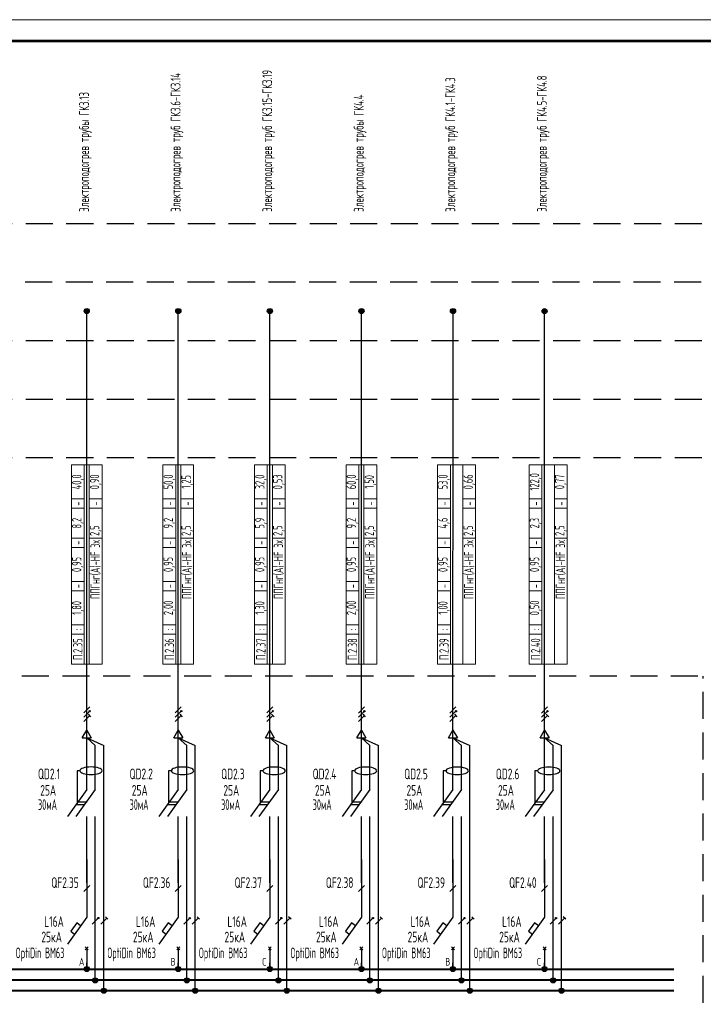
# Model space of a CAD drawing. Header units: millimetres. Extents: x -101899 to 582947, y -77476 to 345289.
# Tile 81 of 100: x 212570 to 228622, y 128229 to 151348. Entities that reach past the tile are written whole.
import ezdxf
from ezdxf.enums import TextEntityAlignment as Align

# ---------------------------------------------------------------- set-up
doc = ezdxf.new("R2010")
doc.units = ezdxf.units.MM
doc.linetypes.add('штриховая2', pattern=[9.525, 6.35, -3.175])
doc.layers.get('Defpoints').update_dxf_attribs({"color": 253})
doc.layers.add('текст', color=7, linetype='Continuous', lineweight=20)
doc.layers.add('ФОРМАТ', color=7, linetype='Continuous', lineweight=18)
doc.styles.add('$_Electrical_gost', font='cs_gost2304.shx', dxfattribs={"width": 0.8})
doc.styles.add('Electrical_gost', font='cs_gost2304.shx', dxfattribs={"height": 250})

# ---------------------------------------------------------------- blocks, each defined once
blk = doc.blocks.new('*U158')
at = {"layer": 'ФОРМАТ'}
blk.add_lwpolyline([(1485, 420), (1485, 0), (0, 0), (0, 420)], close=True, dxfattribs=at)
at = {"layer": 'ФОРМАТ', "lineweight": 53}
blk.add_lwpolyline([(20, 415), (20, 5), (1480, 5), (1480, 415)], close=True, dxfattribs=at)
blk = doc.blocks.new('*U30')
for p, q in [((0, 25.74), (0, 12.14)), ((0.71, 19.65), (-0.71, 18.24)), ((0, 12.14), (-4.55, 5.86)), ((-0.35, 5.2), (0.35, 4.49)), ((-0.35, 4.49), (0.35, 5.2)), ((0, 4.84), (0, 0))]:
    blk.add_line(p, q)
blk.add_lwpolyline([(-1.42, 10.18), (-2.35, 10.84), (-3.76, 8.87), (-2.85, 8.21)])
at = {"style": 'Electrical_gost', "flags": 8}
for tag, width, p in [('QF', 0.8, (-1.86, 20.29)), ('ХАРАКТЕРИСТИКА_И_ТОК', 0.8, (-5.38, 11.14)), ('ОТКЛЮЧАЮЩАЯ_СПОСОБНОСТЬ', 0.8, (-5.38, 7.64)), ('МАРКА', 0.6, (-5.38, 4.14))]:
    blk.add_attdef(tag, text='', height=2.5, dxfattribs=dict(at, width=width)).set_placement(p, align=Align.MIDDLE_RIGHT)
blk = doc.blocks.new('Точка соединения')
blk.add_hatch(color=256).paths.add_polyline_path([(0.6, 0, 1), (-0.6, 0, 1)])
blk.add_hatch(color=256).paths.add_polyline_path([(0.6, 0, 1), (-0.6, 0, 1)])
blk.add_circle((0, 0), 0.6)
blk.add_circle((0, 0), 0.6)
blk = doc.blocks.new('*U13')
h = blk.add_hatch(color=256)
h.dxf.hatch_style = 1
h.paths.add_polyline_path([(0.86, 0.71, 1), (0.56, 0.71, 1)])
h = blk.add_hatch(color=256)
h.dxf.hatch_style = 1
h.paths.add_polyline_path([(0.86, 0.71, 1), (0.56, 0.71, 1)])
for p, q in [((0, -3.75), (0, 3.75)), ((-0.71, -0.71), (0.71, 0.71))]:
    blk.add_line(p, q)
blk.add_circle((0.71, 0.71), 0.15)
blk.add_circle((0.71, 0.71), 0.15)
blk = doc.blocks.new('*U12')
for p, q in [((0, -3.75), (0, 3.75)), ((-0.71, -0.71), (0.71, 0.71)), ((0.99, 0.42), (0.42, 0.99))]:
    blk.add_line(p, q)
blk = doc.blocks.new('*T457')
at = {"layer": 'Defpoints', "color": 8, "linetype": 'ByBlock', "lineweight": 0, "transparency": 16777216}
for p, q in [((0, 0), (0, 4680)), ((0, 4680), (720, 4680)), ((300, 0), (300, 4680)), ((420, 0), (420, 4680)), ((720, 0), (720, 4680)), ((0, 3880), (300, 3880)), ((420, 3880), (720, 3880)), ((0, 3660), (300, 3660)), ((420, 3660), (720, 3660)), ((0, 2960), (300, 2960)), ((420, 2960), (720, 2960)), ((0, 2740), (300, 2740)), ((0, 1940), (300, 1940)), ((0, 1720), (300, 1720)), ((0, 920), (300, 920)), ((0, 700), (300, 700)), ((0, 0), (720, 0))]:
    blk.add_line(p, q, dxfattribs=at)
at = {"color": 0, "transparency": 16777216, "char_height": 220, "rotation": 90, "style": '$_Electrical_gost'}
for s, insert, width, attachment_point in [('40,0', (150, 4280), 800, 5), ('0,90', (570, 4280), 800, 5), ('-', (150, 3770), 220, 5), ('-', (570, 3770), 220, 5), ('8,2', (150, 3310), 700, 5), ('2,5', (570, 3010), 600, 4), ('-', (150, 2850), 220, 5), ('{\\C256;ППГнг(А)-HF 3х}', (570, 2910), 2860, 6), ('0,95', (150, 2340), 800, 5), ('-', (150, 1830), 220, 5), ('1,80', (150, 1320), 800, 5), ('П.2.35', (150, 350), 700, 5), (':', (150, 810), 220, 5)]:
    blk.add_mtext(s, dxfattribs=dict(at, insert=insert, width=width, attachment_point=attachment_point))
blk = doc.blocks.new('*T458')
at = {"layer": 'Defpoints', "color": 8, "linetype": 'ByBlock', "lineweight": 0, "transparency": 16777216}
for p, q in [((0, 0), (0, 4680)), ((0, 4680), (720, 4680)), ((300, 0), (300, 4680)), ((420, 0), (420, 4680)), ((720, 0), (720, 4680)), ((0, 3880), (300, 3880)), ((420, 3880), (720, 3880)), ((0, 3660), (300, 3660)), ((420, 3660), (720, 3660)), ((0, 2960), (300, 2960)), ((420, 2960), (720, 2960)), ((0, 2740), (300, 2740)), ((0, 1940), (300, 1940)), ((0, 1720), (300, 1720)), ((0, 920), (300, 920)), ((0, 700), (300, 700)), ((0, 0), (720, 0))]:
    blk.add_line(p, q, dxfattribs=at)
at = {"color": 0, "transparency": 16777216, "char_height": 220, "rotation": 90, "style": '$_Electrical_gost'}
for s, insert, width, attachment_point in [('50,0', (150, 4280), 800, 5), ('1,25', (570, 4280), 800, 5), ('-', (150, 3770), 220, 5), ('-', (570, 3770), 220, 5), ('9,2', (150, 3310), 700, 5), ('2,5', (570, 3010), 600, 4), ('-', (150, 2850), 220, 5), ('{\\C256;ППГнг(А)-HF 3х}', (570, 2910), 2860, 6), ('0,95', (150, 2340), 800, 5), ('-', (150, 1830), 220, 5), ('2,00', (150, 1320), 800, 5), ('П.2.36', (150, 350), 700, 5), (':', (150, 810), 220, 5)]:
    blk.add_mtext(s, dxfattribs=dict(at, insert=insert, width=width, attachment_point=attachment_point))
blk = doc.blocks.new('*T459')
at = {"layer": 'Defpoints', "color": 8, "linetype": 'ByBlock', "lineweight": 0, "transparency": 16777216}
for p, q in [((0, 0), (0, 4680)), ((0, 4680), (720, 4680)), ((300, 0), (300, 4680)), ((420, 0), (420, 4680)), ((720, 0), (720, 4680)), ((0, 3880), (300, 3880)), ((420, 3880), (720, 3880)), ((0, 3660), (300, 3660)), ((420, 3660), (720, 3660)), ((0, 2960), (300, 2960)), ((420, 2960), (720, 2960)), ((0, 2740), (300, 2740)), ((0, 1940), (300, 1940)), ((0, 1720), (300, 1720)), ((0, 920), (300, 920)), ((0, 700), (300, 700)), ((0, 0), (720, 0))]:
    blk.add_line(p, q, dxfattribs=at)
at = {"color": 0, "transparency": 16777216, "char_height": 220, "rotation": 90, "style": '$_Electrical_gost'}
for s, insert, width, attachment_point in [('32,0', (150, 4280), 800, 5), ('0,53', (570, 4280), 800, 5), ('-', (150, 3770), 220, 5), ('-', (570, 3770), 220, 5), ('5,9', (150, 3310), 700, 5), ('2,5', (570, 3010), 600, 4), ('-', (150, 2850), 220, 5), ('{\\C256;ППГнг(А)-HF 3х}', (570, 2910), 2860, 6), ('0,95', (150, 2340), 800, 5), ('-', (150, 1830), 220, 5), ('1,30', (150, 1320), 800, 5), ('П.2.37', (150, 350), 700, 5), (':', (150, 810), 220, 5)]:
    blk.add_mtext(s, dxfattribs=dict(at, insert=insert, width=width, attachment_point=attachment_point))
blk = doc.blocks.new('*T461')
at = {"layer": 'Defpoints', "color": 8, "linetype": 'ByBlock', "lineweight": 0, "transparency": 16777216}
for p, q in [((0, 0), (0, 4680)), ((0, 4680), (720, 4680)), ((300, 0), (300, 4680)), ((420, 0), (420, 4680)), ((720, 0), (720, 4680)), ((0, 3880), (300, 3880)), ((420, 3880), (720, 3880)), ((0, 3660), (300, 3660)), ((420, 3660), (720, 3660)), ((0, 2960), (300, 2960)), ((420, 2960), (720, 2960)), ((0, 2740), (300, 2740)), ((0, 1940), (300, 1940)), ((0, 1720), (300, 1720)), ((0, 920), (300, 920)), ((0, 700), (300, 700)), ((0, 0), (720, 0))]:
    blk.add_line(p, q, dxfattribs=at)
at = {"color": 0, "transparency": 16777216, "char_height": 220, "rotation": 90, "style": '$_Electrical_gost'}
for s, insert, width, attachment_point in [('60,0', (150, 4280), 800, 5), ('1,50', (570, 4280), 800, 5), ('-', (150, 3770), 220, 5), ('-', (570, 3770), 220, 5), ('9,2', (150, 3310), 700, 5), ('2,5', (570, 3010), 600, 4), ('-', (150, 2850), 220, 5), ('{\\C256;ППГнг(А)-HF 3х}', (570, 2910), 2860, 6), ('0,95', (150, 2340), 800, 5), ('-', (150, 1830), 220, 5), ('2,00', (150, 1320), 800, 5), ('П.2.38', (150, 350), 700, 5), (':', (150, 810), 220, 5)]:
    blk.add_mtext(s, dxfattribs=dict(at, insert=insert, width=width, attachment_point=attachment_point))
blk = doc.blocks.new('*T462')
at = {"layer": 'Defpoints', "color": 8, "linetype": 'ByBlock', "lineweight": 0, "transparency": 16777216}
for p, q in [((0, 0), (0, 4680)), ((0, 4680), (893, 4680)), ((300, 0), (300, 4680)), ((593, 0), (593, 4680)), ((893, 0), (893, 4680)), ((0, 3880), (300, 3880)), ((593, 3880), (893, 3880)), ((0, 3660), (300, 3660)), ((593, 3660), (893, 3660)), ((0, 2960), (300, 2960)), ((593, 2960), (893, 2960)), ((0, 2740), (300, 2740)), ((0, 1940), (300, 1940)), ((0, 1720), (300, 1720)), ((0, 920), (300, 920)), ((0, 700), (300, 700)), ((0, 0), (893, 0))]:
    blk.add_line(p, q, dxfattribs=at)
at = {"color": 0, "transparency": 16777216, "char_height": 220, "rotation": 90, "style": '$_Electrical_gost'}
for s, insert, width, attachment_point in [('53,0', (150, 4280), 800, 5), ('0,66', (743, 4280), 800, 5), ('-', (150, 3770), 220, 5), ('-', (743, 3770), 220, 5), ('4,6', (150, 3310), 700, 5), ('2,5', (743, 3010), 600, 4), ('-', (150, 2850), 220, 5), ('{\\C256;ППГнг(А)-HF 3х}', (743, 2910), 2860, 6), ('0,95', (150, 2340), 800, 5), ('-', (150, 1830), 220, 5), ('1,00', (150, 1320), 800, 5), ('П.2.39', (150, 350), 700, 5), (':', (150, 810), 220, 5)]:
    blk.add_mtext(s, dxfattribs=dict(at, insert=insert, width=width, attachment_point=attachment_point))
blk = doc.blocks.new('*T460')
at = {"layer": 'Defpoints', "color": 8, "linetype": 'ByBlock', "lineweight": 0, "transparency": 16777216}
for p, q in [((0, 0), (0, 4680)), ((0, 4680), (893, 4680)), ((300, 0), (300, 4680)), ((593, 0), (593, 4680)), ((893, 0), (893, 4680)), ((0, 3880), (300, 3880)), ((593, 3880), (893, 3880)), ((0, 3660), (300, 3660)), ((593, 3660), (893, 3660)), ((0, 2960), (300, 2960)), ((593, 2960), (893, 2960)), ((0, 2740), (300, 2740)), ((0, 1940), (300, 1940)), ((0, 1720), (300, 1720)), ((0, 920), (300, 920)), ((0, 700), (300, 700)), ((0, 0), (893, 0))]:
    blk.add_line(p, q, dxfattribs=at)
at = {"color": 0, "transparency": 16777216, "char_height": 220, "rotation": 90, "style": '$_Electrical_gost'}
for s, insert, width, attachment_point in [('122,0', (150, 4280), 800, 5), ('0,77', (743, 4280), 800, 5), ('-', (150, 3770), 220, 5), ('-', (743, 3770), 220, 5), ('2,3', (150, 3310), 700, 5), ('2,5', (743, 3010), 600, 4), ('-', (150, 2850), 220, 5), ('{\\C256;ППГнг(А)-HF 3х}', (743, 2910), 2860, 6), ('0,95', (150, 2340), 800, 5), ('-', (150, 1830), 220, 5), ('0,50', (150, 1320), 800, 5), ('П.2.40', (150, 350), 700, 5), (':', (150, 810), 220, 5)]:
    blk.add_mtext(s, dxfattribs=dict(at, insert=insert, width=width, attachment_point=attachment_point))
blk = doc.blocks.new('*U14')
h = blk.add_hatch(color=256)
h.dxf.hatch_style = 1
h.paths.add_polyline_path([(0.86, 0.71, 1), (0.56, 0.71, 1)])
for p, q in [((0, -3.75), (0, 3.75)), ((0.71, 1.71), (-0.71, 0.29)), ((0.71, 0.71), (-0.71, -0.71)), ((0.71, -0.29), (-0.71, -1.71)), ((0.99, -0.58), (0.42, -0.01))]:
    blk.add_line(p, q)
blk.add_circle((0.71, 0.71), 0.15)

msp = doc.modelspace()

# ---------------------------------------------------------------- linework, layer by layer
at = {"linetype": 'штриховая2', "ltscale": 100}
msp.add_line((228622.3, 119689.4), (228622.3, 135935.2), dxfattribs=at)
for p, q in [((214039, 134484), (214144, 134665.9)), ((214144, 134665.9), (214249, 134484)), ((216189, 134483.8), (216294, 134665.6)), ((216294, 134665.6), (216399, 134483.8)), ((218339, 134483.6), (218444, 134665.4)), ((218444, 134665.4), (218549, 134483.6)), ((220489, 134483.3), (220594, 134665.2)), ((220594, 134665.2), (220699, 134483.3)), ((222639, 134483.1), (222744, 134665)), ((222744, 134665), (222849, 134483.1)), ((224789, 134482.9), (224894, 134664.7)), ((224894, 134664.7), (224999, 134482.9)), ((214039, 134484), (214249, 134484)), ((214144.1, 133269.7), (214144, 134484)), ((216189, 134483.8), (216399, 134483.8)), ((216294.1, 133269.4), (216294, 134483.8)), ((218339, 134483.6), (218549, 134483.6)), ((218444.1, 133269.2), (218444, 134483.6)), ((220489, 134483.3), (220699, 134483.3)), ((220594.1, 133269), (220594, 134483.3)), ((222639, 134483.1), (222849, 134483.1)), ((222744.1, 133268.8), (222744, 134483.1)), ((224789, 134482.9), (224999, 134482.9)), ((224894.1, 133268.5), (224894, 134482.9)), ((214543, 128542.1), (214543, 134306.6)), ((216693, 128541.9), (216693, 134306.4)), ((218843, 128541.6), (218843, 134306.2)), ((220993, 128541.4), (220993, 134305.9)), ((223143, 128541.2), (223143, 134305.7)), ((225293, 128541), (225293, 134305.5)), ((214144.1, 133269.7), (213688.7, 132641)), ((214344.1, 133269.7), (213888.7, 132641)), ((216294.1, 133269.4), (215838.7, 132640.8)), ((216494.1, 133269.4), (216038.7, 132640.8)), ((218444.1, 133269.2), (217988.7, 132640.6)), ((218644.1, 133269.2), (218188.7, 132640.6)), ((220594.1, 133269), (220138.7, 132640.3)), ((220794.1, 133269), (220338.7, 132640.3)), ((222744.1, 133268.8), (222288.7, 132640.1)), ((222944.1, 133268.8), (222488.7, 132640.1)), ((224894.1, 133268.5), (224438.7, 132639.9)), ((225094.1, 133268.5), (224638.7, 132639.9)), ((214144.1, 131083.5), (214144.1, 132641)), ((214344.1, 128792.1), (214344.1, 132641)), ((216294.1, 131083.3), (216294.1, 132640.8)), ((216494.1, 128791.9), (216494.1, 132640.8)), ((218444.1, 131083), (218444.1, 132640.6)), ((218644.1, 128791.6), (218644.1, 132640.6)), ((220594.1, 131082.8), (220594.1, 132640.3)), ((220794.1, 128791.4), (220794.1, 132640.4)), ((222744.1, 131082.6), (222744.1, 132640.1)), ((222944.1, 128791.2), (222944.1, 132640.1)), ((224894.1, 131082.4), (224894.1, 132639.9)), ((225094.1, 128791), (225094.1, 132639.9)), ((214143.4, 129057.2), (214143.4, 129202.9)), ((216293.4, 129057.2), (216293.4, 129202.9)), ((218443.4, 129057.2), (218443.4, 129202.9)), ((220593.4, 129057.2), (220593.4, 129202.9)), ((222743.4, 129057.2), (222743.4, 129203)), ((224893.4, 129057.2), (224893.4, 129203))]:
    msp.add_line(p, q)
for points in [[(133654.2, 146565.5), (270448.2, 146565.5)], [(133640.6, 145190.5), (270448.2, 145190.5)], [(133654.2, 143815.5), (270448.2, 143815.5)], [(133654.2, 142440.5), (270448.2, 142440.5)], [(133654.2, 141065.5), (270448.2, 141065.5)], [(270407.3, 135935.2), (133465, 135935.2)]]:
    msp.add_lwpolyline(points, dxfattribs=at)
for points in [[(214143.4, 133268.8), (214144.7, 144506.1)], [(216293.4, 133268.6), (216294.7, 144506.1)], [(218443.4, 133268.4), (218444.7, 144506.1)], [(220593.4, 133268.1), (220594.7, 144506.1)], [(222743.4, 133267.9), (222744.7, 144506.1)], [(224893.4, 133267.7), (224894.7, 144506.1)], [(214344.1, 134306.1), (214144, 134484), (214543, 134306.6)], [(216494.1, 134305.9), (216294, 134483.8), (216693, 134306.4)], [(218644.1, 134305.7), (218444, 134483.6), (218843, 134306.2)], [(220794.1, 134305.4), (220594, 134483.3), (220993, 134305.9)], [(222944.1, 134305.2), (222744, 134483.1), (223143, 134305.7)], [(225094.1, 134305), (224894, 134482.9), (225293, 134305.5)], [(214344.6, 133269), (214344.6, 134305.6)], [(216494.6, 133268.7), (216494.6, 134305.4)], [(218644.6, 133268.5), (218644.6, 134305.2)], [(220794.6, 133268.3), (220794.6, 134305)], [(222944.6, 133268.1), (222944.6, 134304.7)], [(225094.6, 133267.8), (225094.6, 134304.5)], [(213982.1, 133712.8), (213916.4, 133712.8), (213916.4, 132955.4)], [(216132.1, 133712.5), (216066.4, 133712.5), (216066.4, 132955.1)], [(218282.1, 133712.3), (218216.4, 133712.3), (218216.4, 132954.9)], [(220432.1, 133712.1), (220366.4, 133712.1), (220366.4, 132954.7)], [(222582.1, 133711.9), (222516.4, 133711.9), (222516.4, 132954.4)], [(224732.1, 133711.6), (224666.4, 133711.6), (224666.4, 132954.2)], [(213938.7, 132985.4), (214138.7, 132985.2)], [(216088.7, 132985.2), (216288.7, 132985)], [(218238.7, 132985), (218438.7, 132984.7)], [(220388.7, 132984.7), (220588.7, 132984.5)], [(222538.7, 132984.5), (222738.7, 132984.3)], [(224688.7, 132984.3), (224888.7, 132984.1)], [(213893.4, 132923), (214093.4, 132922.8)], [(216043.4, 132922.8), (216243.4, 132922.6)], [(218193.4, 132922.6), (218393.4, 132922.3)], [(220343.4, 132922.3), (220543.4, 132922.1)], [(222493.4, 132922.1), (222693.4, 132921.9)], [(224643.4, 132921.9), (224843.4, 132921.7)]]:
    msp.add_lwpolyline(points)
at = {"const_width": 50}
for points in [[(134288.2, 129050.2), (227930.3, 129050.2)], [(134288.2, 128797.2), (227930.3, 128797.9)], [(134288.2, 128547.2), (227930.3, 128547.9)]]:
    msp.add_lwpolyline(points, dxfattribs=at)
at = {"extrusion": (0, 0, -1)}
for centre in [(214244.1, 133712.8), (216394.1, 133712.5), (218544.1, 133712.3), (220694.1, 133712.1), (222844.1, 133711.9), (224994.1, 133711.6)]:
    msp.add_ellipse(centre, major_axis=(262, 0), ratio=0.3370218, start_param=-1.5707963, end_param=4.712389, dxfattribs=at)

# ---------------------------------------------------------------- block references
at = {"color": 114, "true_color": 0x139b48, "xscale": 100, "yscale": 100, "zscale": 100}
msp.add_blockref('*U158', (123321.7, 109347.8), dxfattribs=at)
at = {"xscale": 100, "yscale": 100, "zscale": 100}
for name, p in [('Точка соединения', (214144.7, 144506.1)), ('Точка соединения', (216294.7, 144506.1)), ('Точка соединения', (218444.7, 144505.5)), ('Точка соединения', (220594.7, 144505.2)), ('Точка соединения', (222744.7, 144505.1)), ('Точка соединения', (224894.7, 144504.8)), ('*U14', (214143.7, 135040.4)), ('*U14', (216293.7, 135040.2)), ('*U14', (218443.7, 135040)), ('*U14', (220593.7, 135039.7)), ('*U14', (222743.7, 135039.5)), ('*U14', (224893.7, 135039.3)), ('*U13', (214344.1, 130183.1)), ('*U12', (214543, 130183.1)), ('*U13', (216494.1, 130183.1)), ('*U12', (216693, 130183.1)), ('*U13', (218644.1, 130183.1)), ('*U12', (218843, 130183.1)), ('*U13', (220794.1, 130183.1)), ('*U12', (220993, 130183.1)), ('*U13', (222944.1, 130183.1)), ('*U12', (223143, 130183.1)), ('*U13', (225094.1, 130183.1)), ('*U12', (225293, 130183.1)), ('Точка соединения', (214143.4, 129057.2)), ('Точка соединения', (216293.4, 129057.2)), ('Точка соединения', (218443.4, 129057.2)), ('Точка соединения', (220593.4, 129057.2)), ('Точка соединения', (222743.4, 129057.2)), ('Точка соединения', (224893.4, 129057.2)), ('Точка соединения', (214344.1, 128790.9)), ('Точка соединения', (216494.1, 128790.9)), ('Точка соединения', (218644.1, 128790.9)), ('Точка соединения', (220794.1, 128790.9)), ('Точка соединения', (222944.1, 128791)), ('Точка соединения', (225094.1, 128791)), ('Точка соединения', (214543, 128547.9)), ('Точка соединения', (216693, 128547.9)), ('Точка соединения', (218843, 128547.9)), ('Точка соединения', (220993, 128547.9)), ('Точка соединения', (223143, 128547.9)), ('Точка соединения', (225293, 128547.9))]:
    msp.add_blockref(name, p, dxfattribs=at)
for name, p in [('*T457', (213783.8, 136216.4)), ('*T458', (215933.8, 136216.4)), ('*T459', (218083.8, 136216.4)), ('*T461', (220233.8, 136216.4)), ('*T462', (222383.8, 136216.4)), ('*T460', (224533.8, 136216.4))]:
    msp.add_blockref(name, p)
ref = msp.add_blockref('*U30', (214143.4, 129057.2), dxfattribs=dict(xscale=100, yscale=100, zscale=100))
ref.add_attrib('QF', 'QF2.35', dxfattribs={"height": 250, "style": 'Electrical_gost', "width": 0.8}).set_placement((213956.9, 131086.2), align=Align.MIDDLE_RIGHT)
ref.add_attrib('ХАРАКТЕРИСТИКА_И_ТОК', 'L16А', dxfattribs={"height": 250, "style": 'Electrical_gost', "width": 0.8}).set_placement((213605.7, 130171.4), align=Align.MIDDLE_RIGHT)
ref = msp.add_blockref('*U30', (216293.4, 129057.2), dxfattribs=dict(xscale=100, yscale=100, zscale=100))
ref.add_attrib('QF', 'QF2.36', dxfattribs={"height": 250, "style": 'Electrical_gost', "width": 0.8}).set_placement((216106.9, 131086.2), align=Align.MIDDLE_RIGHT)
ref.add_attrib('ХАРАКТЕРИСТИКА_И_ТОК', 'L16А', dxfattribs={"height": 250, "style": 'Electrical_gost', "width": 0.8}).set_placement((215755.7, 130171.4), align=Align.MIDDLE_RIGHT)
ref = msp.add_blockref('*U30', (218443.4, 129057.2), dxfattribs=dict(xscale=100, yscale=100, zscale=100))
ref.add_attrib('QF', 'QF2.37', dxfattribs={"height": 250, "style": 'Electrical_gost', "width": 0.8}).set_placement((218256.9, 131086.2), align=Align.MIDDLE_RIGHT)
ref.add_attrib('ХАРАКТЕРИСТИКА_И_ТОК', 'L16А', dxfattribs={"height": 250, "style": 'Electrical_gost', "width": 0.8}).set_placement((217905.7, 130171.4), align=Align.MIDDLE_RIGHT)
ref = msp.add_blockref('*U30', (220593.4, 129057.2), dxfattribs=dict(xscale=100, yscale=100, zscale=100))
ref.add_attrib('QF', 'QF2.38', dxfattribs={"height": 250, "style": 'Electrical_gost', "width": 0.8}).set_placement((220406.9, 131086.2), align=Align.MIDDLE_RIGHT)
ref.add_attrib('ХАРАКТЕРИСТИКА_И_ТОК', 'L16А', dxfattribs={"height": 250, "style": 'Electrical_gost', "width": 0.8}).set_placement((220055.7, 130171.4), align=Align.MIDDLE_RIGHT)
ref = msp.add_blockref('*U30', (222743.4, 129057.2), dxfattribs=dict(xscale=100, yscale=100, zscale=100))
ref.add_attrib('QF', 'QF2.39', dxfattribs={"height": 250, "style": 'Electrical_gost', "width": 0.8}).set_placement((222556.9, 131086.2), align=Align.MIDDLE_RIGHT)
ref.add_attrib('ХАРАКТЕРИСТИКА_И_ТОК', 'L16А', dxfattribs={"height": 250, "style": 'Electrical_gost', "width": 0.8}).set_placement((222205.7, 130171.4), align=Align.MIDDLE_RIGHT)
ref = msp.add_blockref('*U30', (224893.4, 129057.2), dxfattribs=dict(xscale=100, yscale=100, zscale=100))
ref.add_attrib('QF', 'QF2.40', dxfattribs={"height": 250, "style": 'Electrical_gost', "width": 0.8}).set_placement((224706.9, 131086.2), align=Align.MIDDLE_RIGHT)
ref.add_attrib('ХАРАКТЕРИСТИКА_И_ТОК', 'L16А', dxfattribs={"height": 250, "style": 'Electrical_gost', "width": 0.8}).set_placement((224355.7, 130171.4), align=Align.MIDDLE_RIGHT)

# ---------------------------------------------------------------- texts
at = {"layer": 'текст', "style": 'Electrical_gost'}
for s, width, p in [('QD2.1', 0.8, (212999.2, 133764)), ('QD2.2', 0.8, (215149.2, 133763.7)), ('QD2.3', 0.8, (217299.2, 133763.5)), ('QD2.4', 0.8, (219449.2, 133763.3)), ('QD2.5', 0.8, (221599.2, 133763.1)), ('QD2.6', 0.8, (223749.2, 133762.8)), ('25А', 0.8, (213052.4, 133378.2)), ('25А', 0.8, (215202.4, 133378)), ('25А', 0.8, (217352.4, 133377.8)), ('25А', 0.8, (219502.4, 133377.6)), ('25А', 0.8, (221652.4, 133377.3)), ('25А', 0.8, (223802.4, 133377.1)), ('30мА', 0.7, (212998.8, 133043.4)), ('30мА', 0.7, (215148.8, 133043.2)), ('30мА', 0.7, (217298.8, 133043)), ('30мА', 0.7, (219448.8, 133042.8)), ('30мА', 0.7, (221598.8, 133042.5)), ('30мА', 0.7, (223748.8, 133042.3))]:
    msp.add_text(s, height=250, dxfattribs=dict(at, width=width)).set_placement(p, align=Align.TOP_LEFT)
at = {"layer": 'текст', "linetype": 'Continuous', "char_height": 230, "attachment_point": 4, "rotation": 90, "style": '$_Electrical_gost'}
for s, insert, width in [('Электроподогрев труб ГК3.15-ГК3.19', (218412.5, 146837.1), 3293.339), ('Электроподогрев трубы ГК3.13', (214112.5, 146837.1), 3504.675), ('Электроподогрев труб ГК3.6-ГК3.14  ', (216262.5, 146837.1), 3504.675), ('Электроподогрев трубы ГК4.4', (220562.5, 146837.1), 3330.34), ('Электроподогрев труб ГК4.1-ГК4.3 ', (222712.5, 146837.1), 3330.34), ('Электроподогрев труб ГК4.5-ГК4.8  ', (224862.5, 146837.1), 3330.34)]:
    msp.add_mtext(s, dxfattribs=dict(at, insert=insert, width=width))
at = {"layer": 'текст', "char_height": 250, "attachment_point": 5, "style": '$_Electrical_gost'}
for s, insert, width in [('25кА', (213320.6, 129809.1), 497.294), ('25кА', (215470.6, 129809.1), 497.294), ('25кА', (217620.6, 129809.1), 497.294), ('25кА', (219770.6, 129809.1), 497.294), ('25кА', (221920.6, 129809.1), 497.294), ('25кА', (224070.6, 129809.1), 497.294), ('{\\W0.6;OptiDin ВМ63}', (213046, 129398.8), 1235.992), ('{\\W0.6;OptiDin ВМ63}', (215196, 129398.8), 1235.992), ('{\\W0.6;OptiDin ВМ63}', (217346, 129398.8), 1235.992), ('{\\W0.6;OptiDin ВМ63}', (219496, 129398.8), 1235.992), ('{\\W0.6;OptiDin ВМ63}', (221646, 129398.8), 1235.992), ('{\\W0.6;OptiDin ВМ63}', (223796, 129398.8), 1235.992)]:
    msp.add_mtext(s, dxfattribs=dict(at, insert=insert, width=width))
at = {"layer": 'текст', "linetype": 'Continuous', "char_height": 180, "attachment_point": 7, "style": '$_Electrical_gost'}
for s, insert in [('А', (213962, 129137.7)), ('B', (216112, 129137.7)), ('C', (218262, 129137.7)), ('А', (220412, 129137.8)), ('B', (222562, 129137.8)), ('C', (224712, 129137.8))]:
    msp.add_mtext(s, dxfattribs=dict(at, insert=insert))

doc.saveas('drawing.dxf')
